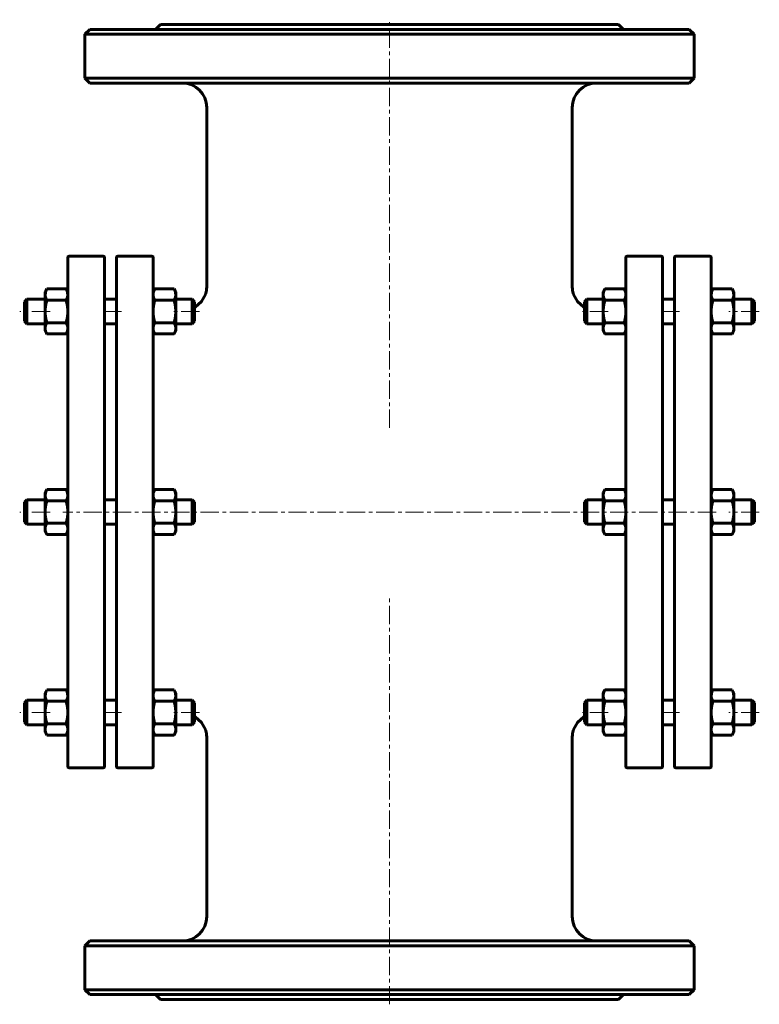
# Model space of a CAD drawing. Header units: millimetres. Extents: x 306 to 609, y 43 to 447.
import ezdxf

# ---------------------------------------------------------------- set-up
doc = ezdxf.new("R2010")
doc.units = ezdxf.units.MM
doc.linetypes.add('K5LT_AXLED', pattern=[12, 7.5, -1.5, 1.5, -1.5])
doc.linetypes.add('K5LT_BASIC', pattern=[0])
doc.layers.add('Системный слой (1)', color=7, linetype='Continuous', true_color=0x6c6c6c)

# ---------------------------------------------------------------- blocks, each defined once
blk = doc.blocks.new('U0')
at = {"layer": 'Системный слой (1)', "linetype": 'K5LT_BASIC', "lineweight": 60}
for p, q in [((369.05, 172.25), (369.05, 172.26)), ((369.45, 171.44), (369.05, 172.25)), ((369.68, 170.69), (369.45, 171.44)), ((369.76, 169.95), (369.68, 170.69))]:
    blk.add_line(p, q, dxfattribs=at)
blk = doc.blocks.new('U1')
at = {"layer": 'Системный слой (1)', "linetype": 'K5LT_BASIC', "lineweight": 60}
for p, q in [((360.54, 170.69), (360.46, 169.95)), ((360.77, 171.44), (360.54, 170.69)), ((361.18, 172.25), (360.77, 171.44)), ((361.18, 172.26), (361.18, 172.25))]:
    blk.add_line(p, q, dxfattribs=at)
blk = doc.blocks.new('U2')
at = {"layer": 'Системный слой (1)', "linetype": 'K5LT_BASIC', "lineweight": 60}
for p, q in [((589.77, 335.99), (589.54, 335.23)), ((590.18, 336.8), (589.77, 335.99)), ((590.18, 336.8), (590.18, 336.8)), ((589.54, 335.23), (589.46, 334.49))]:
    blk.add_line(p, q, dxfattribs=at)
blk = doc.blocks.new('U3')
at = {"layer": 'Системный слой (1)', "linetype": 'K5LT_BASIC', "lineweight": 60}
for p, q in [((598.45, 335.99), (598.05, 336.8)), ((598.05, 336.8), (598.05, 336.8)), ((598.68, 335.23), (598.45, 335.99)), ((598.76, 334.49), (598.68, 335.23))]:
    blk.add_line(p, q, dxfattribs=at)
blk = doc.blocks.new('U4')
at = {"layer": 'Системный слой (1)', "linetype": 'K5LT_BASIC', "lineweight": 60}
for p, q in [((325.15, 335.99), (324.75, 336.8)), ((324.75, 336.8), (324.75, 336.8)), ((325.38, 335.23), (325.15, 335.99)), ((325.46, 334.49), (325.38, 335.23))]:
    blk.add_line(p, q, dxfattribs=at)
blk = doc.blocks.new('U5')
at = {"layer": 'Системный слой (1)', "linetype": 'K5LT_BASIC', "lineweight": 60}
for p, q in [((316.47, 335.99), (316.24, 335.23)), ((316.87, 336.8), (316.47, 335.99)), ((316.88, 336.8), (316.87, 336.8)), ((316.24, 335.23), (316.16, 334.49))]:
    blk.add_line(p, q, dxfattribs=at)
blk = doc.blocks.new('U6')
at = {"layer": 'Системный слой (1)', "linetype": 'K5LT_BASIC', "lineweight": 60}
for p, q in [((361.18, 254.53), (360.77, 253.71)), ((361.18, 254.53), (361.18, 254.53)), ((360.54, 252.96), (360.46, 252.22)), ((360.77, 253.71), (360.54, 252.96))]:
    blk.add_line(p, q, dxfattribs=at)
blk = doc.blocks.new('U7')
at = {"layer": 'Системный слой (1)', "linetype": 'K5LT_BASIC', "lineweight": 60}
for p, q in [((369.45, 253.71), (369.05, 254.53)), ((369.05, 254.53), (369.05, 254.53)), ((369.68, 252.96), (369.45, 253.71)), ((369.76, 252.22), (369.68, 252.96))]:
    blk.add_line(p, q, dxfattribs=at)
blk = doc.blocks.new('U8')
at = {"layer": 'Системный слой (1)', "linetype": 'K5LT_BASIC', "lineweight": 60}
for p, q in [((589.54, 170.69), (589.46, 169.95)), ((589.77, 171.44), (589.54, 170.69)), ((590.18, 172.25), (589.77, 171.44)), ((590.18, 172.26), (590.18, 172.25))]:
    blk.add_line(p, q, dxfattribs=at)
blk = doc.blocks.new('U9')
at = {"layer": 'Системный слой (1)', "linetype": 'K5LT_BASIC', "lineweight": 60}
for p, q in [((598.05, 172.25), (598.05, 172.26)), ((598.45, 171.44), (598.05, 172.25)), ((598.68, 170.69), (598.45, 171.44)), ((598.76, 169.95), (598.68, 170.69))]:
    blk.add_line(p, q, dxfattribs=at)
blk = doc.blocks.new('U10')
at = {"layer": 'Системный слой (1)', "linetype": 'K5LT_BASIC', "lineweight": 60}
for p, q in [((360.77, 335.99), (360.54, 335.23)), ((361.18, 336.8), (360.77, 335.99)), ((361.18, 336.8), (361.18, 336.8)), ((360.54, 335.23), (360.46, 334.49))]:
    blk.add_line(p, q, dxfattribs=at)
blk = doc.blocks.new('U11')
at = {"layer": 'Системный слой (1)', "linetype": 'K5LT_BASIC', "lineweight": 60}
for p, q in [((369.45, 335.99), (369.05, 336.8)), ((369.05, 336.8), (369.05, 336.8)), ((369.68, 335.23), (369.45, 335.99)), ((369.76, 334.49), (369.68, 335.23))]:
    blk.add_line(p, q, dxfattribs=at)
blk = doc.blocks.new('U12')
at = {"layer": 'Системный слой (1)', "linetype": 'K5LT_BASIC', "lineweight": 60}
for p, q in [((324.75, 172.25), (324.75, 172.26)), ((325.15, 171.44), (324.75, 172.25)), ((325.38, 170.69), (325.15, 171.44)), ((325.46, 169.95), (325.38, 170.69))]:
    blk.add_line(p, q, dxfattribs=at)
blk = doc.blocks.new('U13')
at = {"layer": 'Системный слой (1)', "linetype": 'K5LT_BASIC', "lineweight": 60}
for p, q in [((316.24, 170.69), (316.16, 169.95)), ((316.47, 171.44), (316.24, 170.69)), ((316.87, 172.25), (316.47, 171.44)), ((316.88, 172.26), (316.87, 172.25))]:
    blk.add_line(p, q, dxfattribs=at)
blk = doc.blocks.new('U14')
at = {"layer": 'Системный слой (1)', "linetype": 'K5LT_BASIC', "lineweight": 60}
for p, q in [((324.75, 254.52), (324.75, 254.53)), ((325.15, 253.71), (324.75, 254.52)), ((325.38, 252.96), (325.15, 253.71)), ((325.46, 252.22), (325.38, 252.96))]:
    blk.add_line(p, q, dxfattribs=at)
blk = doc.blocks.new('U15')
at = {"layer": 'Системный слой (1)', "linetype": 'K5LT_BASIC', "lineweight": 60}
for p, q in [((316.87, 254.52), (316.47, 253.71)), ((316.88, 254.53), (316.87, 254.52)), ((316.24, 252.96), (316.16, 252.22)), ((316.47, 253.71), (316.24, 252.96))]:
    blk.add_line(p, q, dxfattribs=at)
blk = doc.blocks.new('U16')
at = {"layer": 'Системный слой (1)', "linetype": 'K5LT_BASIC', "lineweight": 60}
for p, q in [((590.18, 254.53), (589.77, 253.71)), ((590.18, 254.53), (590.18, 254.53)), ((589.54, 252.96), (589.46, 252.22)), ((589.77, 253.71), (589.54, 252.96))]:
    blk.add_line(p, q, dxfattribs=at)
blk = doc.blocks.new('U17')
at = {"layer": 'Системный слой (1)', "linetype": 'K5LT_BASIC', "lineweight": 60}
for p, q in [((598.45, 253.71), (598.05, 254.53)), ((598.05, 254.53), (598.05, 254.53)), ((598.68, 252.96), (598.45, 253.71)), ((598.76, 252.22), (598.68, 252.96))]:
    blk.add_line(p, q, dxfattribs=at)
blk = doc.blocks.new('U18')
at = {"layer": 'Системный слой (1)', "linetype": 'K5LT_BASIC', "lineweight": 60}
for p, q in [((377.73, 161.29), (377.46, 161.45)), ((380.32, 158.98), (377.73, 161.29)), ((381.91, 156.07), (380.32, 158.98)), ((382.32, 154.46), (381.91, 156.07)), ((382.43, 153.63), (382.32, 154.46)), ((382.45, 153.21), (382.43, 153.63)), ((382.46, 153.01), (382.45, 153.21)), ((382.46, 152.9), (382.46, 153.01)), ((382.46, 152.85), (382.46, 152.9)), ((382.46, 152.82), (382.46, 152.85)), ((382.46, 152.81), (382.46, 152.82)), ((382.46, 152.8), (382.46, 152.81)), ((382.46, 152.81), (382.46, 152.81)), ((382.46, 152.79), (382.46, 152.8)), ((382.46, 152.8), (382.46, 152.8)), ((382.46, 152.8), (382.46, 152.8)), ((382.46, 152.8), (382.46, 152.8)), ((382.46, 152.8), (382.46, 152.8)), ((382.46, 152.8), (382.46, 152.8)), ((382.46, 152.79), (382.46, 152.79)), ((382.46, 152.79), (382.46, 152.79))]:
    blk.add_line(p, q, dxfattribs=at)
blk = doc.blocks.new('U19')
at = {"layer": 'Системный слой (1)', "linetype": 'K5LT_BASIC', "lineweight": 60}
for p, q in [((533.02, 156.07), (534.61, 158.98)), ((534.61, 158.98), (537.2, 161.29)), ((537.2, 161.29), (537.46, 161.45)), ((532.47, 153.21), (532.5, 153.63)), ((532.5, 153.63), (532.6, 154.46)), ((532.6, 154.46), (533.02, 156.07)), ((532.46, 153.01), (532.47, 153.21)), ((532.46, 152.9), (532.46, 153.01)), ((532.46, 152.85), (532.46, 152.9)), ((532.46, 152.82), (532.46, 152.85)), ((532.46, 152.81), (532.46, 152.82)), ((532.46, 152.8), (532.46, 152.81)), ((532.46, 152.81), (532.46, 152.81)), ((532.46, 152.79), (532.46, 152.8)), ((532.46, 152.8), (532.46, 152.8)), ((532.46, 152.8), (532.46, 152.8)), ((532.46, 152.8), (532.46, 152.8)), ((532.46, 152.8), (532.46, 152.8)), ((532.46, 152.8), (532.46, 152.8)), ((532.46, 152.79), (532.46, 152.79)), ((532.46, 152.79), (532.46, 152.79))]:
    blk.add_line(p, q, dxfattribs=at)
blk = doc.blocks.new('U20')
at = {"layer": 'Системный слой (1)', "linetype": 'K5LT_BASIC', "lineweight": 60}
for p, q in [((382.32, 336.13), (381.91, 334.51)), ((382.43, 336.95), (382.32, 336.13)), ((382.45, 337.37), (382.43, 336.95)), ((382.46, 337.57), (382.45, 337.37)), ((382.46, 337.79), (382.46, 337.79)), ((382.46, 337.79), (382.46, 337.79)), ((382.46, 337.79), (382.46, 337.79)), ((382.46, 337.79), (382.46, 337.78)), ((382.46, 337.78), (382.46, 337.78)), ((382.46, 337.78), (382.46, 337.78)), ((382.46, 337.78), (382.46, 337.78)), ((382.46, 337.78), (382.46, 337.78)), ((382.46, 337.78), (382.46, 337.78)), ((382.46, 337.78), (382.46, 337.77)), ((382.46, 337.77), (382.46, 337.76)), ((382.46, 337.76), (382.46, 337.73)), ((382.46, 337.73), (382.46, 337.68)), ((382.46, 337.68), (382.46, 337.57)), ((380.32, 331.6), (377.73, 329.29)), ((381.91, 334.51), (380.32, 331.6)), ((377.73, 329.29), (377.46, 329.14))]:
    blk.add_line(p, q, dxfattribs=at)
blk = doc.blocks.new('U21')
at = {"layer": 'Системный слой (1)', "linetype": 'K5LT_BASIC', "lineweight": 60}
for p, q in [((532.46, 337.79), (532.46, 337.79)), ((532.46, 337.79), (532.46, 337.79)), ((532.46, 337.79), (532.46, 337.79)), ((532.46, 337.79), (532.46, 337.78)), ((532.46, 337.78), (532.46, 337.78)), ((532.46, 337.78), (532.46, 337.78)), ((532.46, 337.78), (532.46, 337.78)), ((532.46, 337.78), (532.46, 337.78)), ((532.46, 337.78), (532.46, 337.78)), ((532.46, 337.78), (532.46, 337.77)), ((532.46, 337.77), (532.46, 337.76)), ((532.46, 337.76), (532.46, 337.73)), ((532.46, 337.73), (532.46, 337.68)), ((532.46, 337.68), (532.46, 337.57)), ((532.46, 337.57), (532.47, 337.37)), ((532.47, 337.37), (532.5, 336.95)), ((532.5, 336.95), (532.6, 336.13)), ((532.6, 336.13), (533.02, 334.51)), ((533.02, 334.51), (534.61, 331.6)), ((534.61, 331.6), (537.2, 329.29)), ((537.2, 329.29), (537.46, 329.14))]:
    blk.add_line(p, q, dxfattribs=at)

msp = doc.modelspace()

# ---------------------------------------------------------------- linework, layer by layer
at = {"layer": 'Системный слой (1)', "linetype": 'K5LT_BASIC', "lineweight": 60}
for p, q in [((363.46, 445.29), (361.46, 443.29)), ((363.46, 445.29), (551.46, 445.29)), ((551.46, 445.29), (553.46, 443.29)), ((334.46, 443.29), (332.46, 441.29)), ((332.46, 423.29), (332.46, 441.29)), ((332.46, 441.29), (582.46, 441.29)), ((334.46, 443.29), (580.46, 443.29)), ((580.46, 443.29), (582.46, 441.29)), ((582.46, 423.29), (582.46, 441.29)), ((334.46, 421.29), (332.46, 423.29)), ((582.46, 423.29), (332.46, 423.29)), ((334.46, 421.29), (580.46, 421.29)), ((580.46, 421.29), (582.46, 423.29)), ((382.46, 337.79), (382.46, 411.29)), ((532.46, 337.79), (532.46, 411.29)), ((325.46, 140.79), (325.46, 349.79)), ((325.96, 350.29), (339.96, 350.29)), ((340.46, 349.79), (340.46, 140.79)), ((345.46, 140.79), (345.46, 349.79)), ((359.96, 350.29), (345.96, 350.29)), ((360.46, 349.79), (360.46, 140.79)), ((554.46, 349.79), (554.46, 140.79)), ((568.96, 350.29), (554.96, 350.29)), ((569.46, 140.79), (569.46, 349.79)), ((574.46, 349.79), (574.46, 140.79)), ((574.96, 350.29), (588.96, 350.29)), ((589.46, 140.79), (589.46, 349.79)), ((316.16, 335.56), (316.87, 336.8)), ((316.16, 334.49), (316.16, 335.56)), ((316.88, 336.8), (324.75, 336.8)), ((325.46, 335.56), (324.75, 336.8)), ((360.46, 335.56), (361.18, 336.8)), ((361.18, 336.8), (369.05, 336.8)), ((369.76, 335.56), (369.05, 336.8)), ((369.76, 335.56), (369.76, 334.49)), ((545.16, 335.56), (545.88, 336.8)), ((545.16, 334.49), (545.16, 335.56)), ((545.88, 336.8), (553.75, 336.8)), ((554.46, 335.56), (553.75, 336.8)), ((589.46, 335.56), (590.18, 336.8)), ((590.18, 336.8), (598.05, 336.8)), ((598.76, 335.56), (598.05, 336.8)), ((598.76, 335.56), (598.76, 334.49)), ((307.71, 331.56), (308.71, 332.56)), ((307.71, 323.56), (307.71, 331.56)), ((308.71, 332.56), (308.71, 322.56)), ((308.71, 332.56), (316.16, 332.56)), ((316.16, 327.57), (316.16, 334.49)), ((316.88, 332.19), (324.75, 332.19)), ((340.46, 332.56), (345.46, 332.56)), ((361.18, 332.19), (369.05, 332.19)), ((369.76, 334.49), (369.76, 327.57)), ((369.76, 332.56), (376.46, 332.56)), ((377.46, 331.56), (376.46, 332.56)), ((376.46, 322.56), (376.46, 332.56)), ((377.46, 331.56), (377.46, 323.56)), ((537.46, 331.56), (538.46, 332.56)), ((537.46, 331.56), (537.46, 323.56)), ((538.46, 322.56), (538.46, 332.56)), ((538.46, 332.56), (545.16, 332.56)), ((545.16, 327.56), (545.16, 334.49)), ((545.88, 332.18), (553.75, 332.18)), ((569.46, 332.56), (574.46, 332.56)), ((590.18, 332.19), (598.05, 332.19)), ((598.76, 334.49), (598.76, 327.57)), ((598.76, 332.56), (606.21, 332.56)), ((606.21, 332.56), (606.21, 322.56)), ((607.21, 331.56), (606.21, 332.56)), ((607.21, 323.56), (607.21, 331.56)), ((316.16, 320.64), (316.16, 327.57)), ((369.76, 327.57), (369.76, 320.64)), ((545.16, 320.63), (545.16, 327.56)), ((598.76, 327.57), (598.76, 320.64)), ((307.71, 323.56), (308.71, 322.56)), ((377.46, 323.56), (376.46, 322.56)), ((537.46, 323.56), (538.46, 322.56)), ((607.21, 323.56), (606.21, 322.56)), ((308.71, 322.56), (316.16, 322.56)), ((316.16, 319.56), (316.16, 320.64)), ((316.16, 319.56), (316.87, 318.33)), ((316.88, 322.95), (324.75, 322.95)), ((325.46, 319.56), (324.75, 318.33)), ((340.46, 322.56), (345.46, 322.56)), ((360.46, 319.56), (361.18, 318.33)), ((361.18, 322.95), (369.05, 322.95)), ((369.76, 319.56), (369.05, 318.33)), ((369.76, 322.56), (376.46, 322.56)), ((369.76, 320.64), (369.76, 319.56)), ((538.46, 322.56), (545.16, 322.56)), ((545.16, 319.56), (545.16, 320.63)), ((545.16, 319.56), (545.88, 318.33)), ((545.88, 322.94), (553.75, 322.94)), ((554.46, 319.56), (553.75, 318.33)), ((569.46, 322.56), (574.46, 322.56)), ((589.46, 319.56), (590.18, 318.33)), ((590.18, 322.95), (598.05, 322.95)), ((598.76, 319.56), (598.05, 318.33)), ((598.76, 322.56), (606.21, 322.56)), ((598.76, 320.64), (598.76, 319.56)), ((316.88, 318.33), (316.87, 318.33)), ((316.88, 318.33), (324.75, 318.33)), ((324.75, 318.33), (324.75, 318.33)), ((361.18, 318.33), (361.18, 318.33)), ((361.18, 318.33), (369.05, 318.33)), ((369.05, 318.33), (369.05, 318.33)), ((545.88, 318.33), (553.75, 318.33)), ((590.18, 318.33), (590.18, 318.33)), ((590.18, 318.33), (598.05, 318.33)), ((598.05, 318.33), (598.05, 318.33)), ((316.16, 253.29), (316.87, 254.52)), ((316.88, 254.53), (324.75, 254.53)), ((325.46, 253.29), (324.75, 254.52)), ((360.46, 253.29), (361.18, 254.53)), ((361.18, 254.53), (369.05, 254.53)), ((369.76, 253.29), (369.05, 254.53)), ((545.16, 253.29), (545.88, 254.53)), ((545.88, 254.53), (553.75, 254.53)), ((554.46, 253.29), (553.75, 254.53)), ((589.46, 253.29), (590.18, 254.53)), ((590.18, 254.53), (598.05, 254.53)), ((598.76, 253.29), (598.05, 254.53)), ((598.76, 253.29), (598.05, 254.53)), ((316.16, 252.22), (316.16, 253.29)), ((316.16, 245.3), (316.16, 252.22)), ((369.76, 253.29), (369.76, 252.22)), ((369.76, 252.22), (369.76, 245.3)), ((545.16, 252.22), (545.16, 253.29)), ((545.16, 245.29), (545.16, 252.22)), ((598.76, 253.29), (598.76, 252.22)), ((598.76, 252.22), (598.76, 245.29)), ((307.71, 249.29), (308.71, 250.29)), ((307.71, 241.29), (307.71, 249.29)), ((308.71, 250.29), (308.71, 240.29)), ((308.71, 250.29), (316.16, 250.29)), ((316.88, 249.92), (324.75, 249.92)), ((340.46, 250.29), (345.46, 250.29)), ((361.18, 249.91), (369.05, 249.91)), ((369.76, 250.29), (376.46, 250.29)), ((376.46, 240.29), (376.46, 250.29)), ((377.46, 249.29), (376.46, 250.29)), ((377.46, 249.29), (377.46, 241.29)), ((537.46, 249.29), (538.46, 250.29)), ((537.46, 249.29), (537.46, 241.29)), ((538.46, 240.29), (538.46, 250.29)), ((538.46, 250.29), (545.16, 250.29)), ((545.88, 249.91), (553.75, 249.91)), ((569.46, 250.29), (574.46, 250.29)), ((590.18, 249.91), (598.05, 249.91)), ((598.76, 250.29), (606.21, 250.29)), ((607.21, 249.29), (606.21, 250.29)), ((606.21, 250.29), (606.21, 240.29)), ((607.21, 241.29), (607.21, 249.29)), ((316.16, 238.37), (316.16, 245.3)), ((369.76, 245.3), (369.76, 238.36)), ((545.16, 238.36), (545.16, 245.29)), ((598.76, 245.29), (598.76, 238.36)), ((307.71, 241.29), (308.71, 240.29)), ((308.71, 240.29), (316.16, 240.29)), ((316.16, 237.29), (316.16, 238.37)), ((316.88, 240.68), (324.75, 240.68)), ((340.46, 240.29), (345.46, 240.29)), ((361.18, 240.68), (369.05, 240.68)), ((369.76, 240.29), (376.46, 240.29)), ((369.76, 238.36), (369.76, 237.29)), ((377.46, 241.29), (376.46, 240.29)), ((537.46, 241.29), (538.46, 240.29)), ((538.46, 240.29), (545.16, 240.29)), ((545.16, 237.29), (545.16, 238.36)), ((545.88, 240.67), (553.75, 240.67)), ((569.46, 240.29), (574.46, 240.29)), ((590.18, 240.68), (598.05, 240.68)), ((598.76, 240.29), (606.21, 240.29)), ((598.76, 238.36), (598.76, 237.29)), ((607.21, 241.29), (606.21, 240.29)), ((316.16, 237.29), (316.87, 236.06)), ((316.88, 236.05), (316.87, 236.06)), ((316.88, 236.05), (324.75, 236.05)), ((325.46, 237.29), (324.75, 236.06)), ((324.75, 236.06), (324.75, 236.06)), ((324.75, 236.06), (324.75, 236.05)), ((360.46, 237.29), (361.18, 236.06)), ((361.18, 236.05), (361.18, 236.06)), ((361.18, 236.05), (369.05, 236.05)), ((369.76, 237.29), (369.05, 236.06)), ((369.05, 236.06), (369.05, 236.05)), ((545.16, 237.29), (545.88, 236.05)), ((545.88, 236.05), (553.75, 236.05)), ((554.46, 237.29), (553.75, 236.05)), ((589.46, 237.29), (590.18, 236.06)), ((590.18, 236.05), (590.18, 236.06)), ((590.18, 236.05), (598.05, 236.05)), ((598.76, 237.29), (598.05, 236.06)), ((598.05, 236.06), (598.05, 236.06)), ((598.05, 236.06), (598.05, 236.05)), ((316.16, 171.02), (316.87, 172.25)), ((316.16, 169.95), (316.16, 171.02)), ((316.16, 163.03), (316.16, 169.95)), ((316.88, 172.26), (324.75, 172.26)), ((325.46, 171.02), (324.75, 172.25)), ((360.46, 171.02), (361.18, 172.25)), ((361.18, 172.26), (369.05, 172.26)), ((369.76, 171.02), (369.05, 172.25)), ((369.76, 171.02), (369.76, 169.95)), ((369.76, 169.95), (369.76, 163.02)), ((545.16, 171.02), (545.88, 172.26)), ((545.16, 169.95), (545.16, 171.02)), ((545.16, 163.02), (545.16, 169.95)), ((545.88, 172.26), (553.75, 172.26)), ((554.46, 171.02), (553.75, 172.26)), ((589.46, 171.02), (590.18, 172.25)), ((590.18, 172.26), (598.05, 172.26)), ((598.76, 171.02), (598.05, 172.25)), ((598.76, 171.02), (598.76, 169.95)), ((598.76, 169.95), (598.76, 163.02)), ((307.71, 167.02), (308.71, 168.02)), ((307.71, 159.02), (307.71, 167.02)), ((308.71, 168.02), (316.16, 168.02)), ((308.71, 168.02), (308.71, 158.02)), ((316.88, 167.64), (324.75, 167.64)), ((340.46, 168.02), (345.46, 168.02)), ((361.18, 167.64), (369.05, 167.64)), ((369.76, 168.02), (376.46, 168.02)), ((377.46, 167.02), (376.46, 168.02)), ((376.46, 158.02), (376.46, 168.02)), ((377.46, 167.02), (377.46, 159.02)), ((537.46, 167.02), (538.46, 168.02)), ((537.46, 167.02), (537.46, 159.02)), ((538.46, 168.02), (545.16, 168.02)), ((538.46, 158.02), (538.46, 168.02)), ((545.88, 167.64), (553.75, 167.64)), ((569.46, 168.02), (574.46, 168.02)), ((590.18, 167.64), (598.05, 167.64)), ((598.76, 168.02), (606.21, 168.02)), ((606.21, 168.02), (606.21, 158.02)), ((607.21, 167.02), (606.21, 168.02)), ((607.21, 159.02), (607.21, 167.02)), ((316.16, 156.09), (316.16, 163.03)), ((369.76, 163.02), (369.76, 156.09)), ((545.16, 156.09), (545.16, 163.02)), ((598.76, 163.02), (598.76, 156.09)), ((307.71, 159.02), (308.71, 158.02)), ((308.71, 158.02), (316.16, 158.02)), ((316.88, 158.41), (324.75, 158.41)), ((340.46, 158.02), (345.46, 158.02)), ((361.18, 158.4), (369.05, 158.4)), ((369.76, 158.02), (376.46, 158.02)), ((377.46, 159.02), (376.46, 158.02)), ((537.46, 159.02), (538.46, 158.02)), ((538.46, 158.02), (545.16, 158.02)), ((545.88, 158.4), (553.75, 158.4)), ((569.46, 158.02), (574.46, 158.02)), ((590.18, 158.4), (598.05, 158.4)), ((598.76, 158.02), (606.21, 158.02)), ((607.21, 159.02), (606.21, 158.02)), ((316.16, 155.02), (316.16, 156.09)), ((316.16, 155.02), (316.87, 153.79)), ((316.88, 153.78), (316.87, 153.79)), ((316.88, 153.78), (324.75, 153.78)), ((325.46, 155.02), (324.75, 153.79)), ((324.75, 153.79), (324.75, 153.78)), ((360.46, 155.02), (361.18, 153.78)), ((361.18, 153.78), (369.05, 153.78)), ((361.18, 153.78), (361.18, 153.78)), ((369.76, 155.02), (369.05, 153.78)), ((369.05, 153.78), (369.05, 153.78)), ((369.76, 156.09), (369.76, 155.02)), ((545.16, 155.02), (545.16, 156.09)), ((545.16, 155.02), (545.88, 153.78)), ((545.88, 153.78), (553.75, 153.78)), ((554.46, 155.02), (553.75, 153.78)), ((589.46, 155.02), (590.18, 153.78)), ((590.18, 153.78), (598.05, 153.78)), ((590.18, 153.78), (590.18, 153.78)), ((598.76, 155.02), (598.05, 153.78)), ((598.05, 153.78), (598.05, 153.78)), ((598.76, 156.09), (598.76, 155.02)), ((382.46, 79.29), (382.46, 152.79)), ((532.46, 79.29), (532.46, 152.79)), ((325.96, 140.29), (339.96, 140.29)), ((359.96, 140.29), (345.96, 140.29)), ((568.96, 140.29), (554.96, 140.29)), ((574.96, 140.29), (588.96, 140.29)), ((334.46, 69.29), (332.46, 67.29)), ((580.46, 69.29), (334.46, 69.29)), ((580.46, 69.29), (582.46, 67.29)), ((332.46, 67.29), (582.46, 67.29)), ((332.46, 49.29), (332.46, 67.29)), ((582.46, 49.29), (582.46, 67.29)), ((582.46, 49.29), (332.46, 49.29)), ((334.46, 47.29), (332.46, 49.29)), ((580.46, 47.29), (582.46, 49.29)), ((334.46, 47.29), (580.46, 47.29)), ((363.46, 45.29), (361.46, 47.29)), ((363.46, 45.29), (551.46, 45.29)), ((551.46, 45.29), (553.46, 47.29))]:
    msp.add_line(p, q, dxfattribs=at)
at = {"layer": 'Системный слой (1)', "linetype": 'K5LT_AXLED', "lineweight": 18}
for p, q in [((457.46, 279.78), (457.46, 447.29)), ((318.16, 327.56), (305.71, 327.56)), ((347.46, 327.56), (338.46, 327.56)), ((379.46, 327.56), (367.76, 327.56)), ((547.16, 327.56), (535.46, 327.56)), ((576.46, 327.56), (567.46, 327.56)), ((609.21, 327.56), (596.76, 327.56)), ((318.16, 245.29), (305.71, 245.29)), ((591.46, 245.29), (323.46, 245.29)), ((609.21, 245.29), (596.76, 245.29)), ((457.46, 43.29), (457.46, 210.8)), ((318.16, 163.02), (305.71, 163.02)), ((347.46, 163.02), (338.46, 163.02)), ((379.46, 163.02), (367.76, 163.02)), ((547.16, 163.02), (535.46, 163.02)), ((576.46, 163.02), (567.46, 163.02)), ((609.21, 163.02), (596.76, 163.02))]:
    msp.add_line(p, q, dxfattribs=at)
at = {"layer": 'Системный слой (1)', "linetype": 'K5LT_BASIC', "lineweight": 60}
for centre, radius, start, end in [((372.46, 411.29), 10, 0, 90), ((542.46, 411.29), 10, 90, 180), ((325.96, 349.79), 0.5, 90, 180), ((339.96, 349.79), 0.5, 0, 90), ((345.96, 349.79), 0.5, 90, 180), ((359.96, 349.79), 0.5, 0, 90), ((554.96, 349.79), 0.5, 90, 180), ((568.96, 349.79), 0.5, 0, 90), ((574.96, 349.79), 0.5, 90, 180), ((588.96, 349.79), 0.5, 0, 90), ((325.96, 140.79), 0.5, 180, 270), ((339.96, 140.79), 0.5, 270, 0), ((345.96, 140.79), 0.5, 180, 270), ((359.96, 140.79), 0.5, 270, 0), ((554.96, 140.79), 0.5, 180, 270), ((568.96, 140.79), 0.5, 270, 0), ((574.96, 140.79), 0.5, 180, 270), ((588.96, 140.79), 0.5, 270, 0), ((372.46, 79.29), 10, 270, 0), ((542.46, 79.29), 10, 180, 270)]:
    msp.add_arc(centre, radius, start, end, dxfattribs=at)
for points in [[(545.88, 336.8), (545.16, 335.56), (545.16, 334.49)], [(554.46, 334.49), (554.46, 335.56), (553.75, 336.8)], [(316.16, 334.49), (316.16, 333.42), (316.88, 332.19)], [(316.88, 332.19), (316.16, 329.71), (316.16, 327.57)], [(324.75, 332.19), (325.46, 333.42), (325.46, 334.49)], [(325.46, 327.57), (325.46, 329.71), (324.75, 332.19)], [(360.46, 334.49), (360.46, 333.42), (361.18, 332.19)], [(361.18, 332.19), (360.46, 329.71), (360.46, 327.57)], [(369.05, 332.19), (369.76, 333.42), (369.76, 334.49)], [(369.76, 327.57), (369.76, 329.71), (369.05, 332.19)], [(545.16, 334.49), (545.16, 333.42), (545.88, 332.18)], [(545.88, 332.18), (545.16, 329.71), (545.16, 327.56)], [(553.75, 332.18), (554.46, 333.42), (554.46, 334.49)], [(554.46, 327.56), (554.46, 329.71), (553.75, 332.18)], [(589.46, 334.49), (589.46, 333.42), (590.18, 332.19)], [(590.18, 332.19), (589.46, 329.71), (589.46, 327.57)], [(598.05, 332.19), (598.76, 333.42), (598.76, 334.49)], [(598.76, 327.57), (598.76, 329.71), (598.05, 332.19)], [(316.16, 327.57), (316.16, 325.43), (316.88, 322.95)], [(324.75, 322.95), (325.46, 325.43), (325.46, 327.57)], [(360.46, 327.57), (360.46, 325.42), (361.18, 322.95)], [(369.05, 322.95), (369.76, 325.42), (369.76, 327.57)], [(545.16, 327.56), (545.16, 325.42), (545.88, 322.94)], [(553.75, 322.94), (554.46, 325.42), (554.46, 327.56)], [(589.46, 327.57), (589.46, 325.42), (590.18, 322.95)], [(598.05, 322.95), (598.76, 325.42), (598.76, 327.57)], [(316.88, 322.95), (316.16, 321.71), (316.16, 320.64)], [(316.16, 320.64), (316.16, 319.56), (316.88, 318.33)], [(325.46, 320.64), (325.46, 321.71), (324.75, 322.95)], [(324.75, 318.33), (325.46, 319.56), (325.46, 320.64)], [(361.18, 322.95), (360.46, 321.71), (360.46, 320.64)], [(360.46, 320.64), (360.46, 319.56), (361.18, 318.33)], [(369.76, 320.64), (369.76, 321.71), (369.05, 322.95)], [(369.05, 318.33), (369.76, 319.56), (369.76, 320.64)], [(545.88, 322.94), (545.16, 321.71), (545.16, 320.63)], [(545.16, 320.63), (545.16, 319.56), (545.88, 318.33)], [(554.46, 320.63), (554.46, 321.71), (553.75, 322.94)], [(553.75, 318.33), (554.46, 319.56), (554.46, 320.63)], [(590.18, 322.95), (589.46, 321.71), (589.46, 320.64)], [(589.46, 320.64), (589.46, 319.56), (590.18, 318.33)], [(598.76, 320.64), (598.76, 321.71), (598.05, 322.95)], [(598.05, 318.33), (598.76, 319.56), (598.76, 320.64)], [(545.88, 254.53), (545.16, 253.29), (545.16, 252.22)], [(554.46, 252.22), (554.46, 253.29), (553.75, 254.53)], [(316.16, 252.22), (316.16, 251.15), (316.88, 249.92)], [(324.75, 249.92), (325.46, 251.15), (325.46, 252.22)], [(360.46, 252.22), (360.46, 251.15), (361.18, 249.91)], [(369.05, 249.91), (369.76, 251.15), (369.76, 252.22)], [(545.16, 252.22), (545.16, 251.15), (545.88, 249.91)], [(553.75, 249.91), (554.46, 251.15), (554.46, 252.22)], [(589.46, 252.22), (589.46, 251.15), (590.18, 249.91)], [(598.05, 249.91), (598.76, 251.15), (598.76, 252.22)], [(316.88, 249.92), (316.16, 247.44), (316.16, 245.3)], [(325.46, 245.3), (325.46, 247.44), (324.75, 249.92)], [(361.18, 249.91), (360.46, 247.44), (360.46, 245.3)], [(369.76, 245.3), (369.76, 247.44), (369.05, 249.91)], [(545.88, 249.91), (545.16, 247.43), (545.16, 245.29)], [(554.46, 245.29), (554.46, 247.43), (553.75, 249.91)], [(590.18, 249.91), (589.46, 247.44), (589.46, 245.29)], [(598.76, 245.29), (598.76, 247.44), (598.05, 249.91)], [(316.16, 245.3), (316.16, 243.15), (316.88, 240.68)], [(324.75, 240.68), (325.46, 243.15), (325.46, 245.3)], [(360.46, 245.3), (360.46, 243.15), (361.18, 240.68)], [(369.05, 240.68), (369.76, 243.15), (369.76, 245.3)], [(545.16, 245.29), (545.16, 243.15), (545.88, 240.67)], [(553.75, 240.67), (554.46, 243.15), (554.46, 245.29)], [(589.46, 245.29), (589.46, 243.15), (590.18, 240.68)], [(598.05, 240.68), (598.76, 243.15), (598.76, 245.29)], [(316.88, 240.68), (316.16, 239.44), (316.16, 238.37)], [(316.16, 238.37), (316.16, 237.29), (316.88, 236.05)], [(325.46, 238.37), (325.46, 239.44), (324.75, 240.68)], [(324.75, 236.05), (325.46, 237.29), (325.46, 238.37)], [(361.18, 240.68), (360.46, 239.44), (360.46, 238.36)], [(360.46, 238.36), (360.46, 237.29), (361.18, 236.05)], [(369.76, 238.36), (369.76, 239.44), (369.05, 240.68)], [(369.05, 236.05), (369.76, 237.29), (369.76, 238.36)], [(545.88, 240.67), (545.16, 239.43), (545.16, 238.36)], [(545.16, 238.36), (545.16, 237.29), (545.88, 236.05)], [(554.46, 238.36), (554.46, 239.43), (553.75, 240.67)], [(553.75, 236.05), (554.46, 237.29), (554.46, 238.36)], [(590.18, 240.68), (589.46, 239.44), (589.46, 238.36)], [(589.46, 238.36), (589.46, 237.29), (590.18, 236.05)], [(598.76, 238.36), (598.76, 239.44), (598.05, 240.68)], [(598.05, 236.05), (598.76, 237.29), (598.76, 238.36)], [(316.16, 169.95), (316.16, 168.88), (316.88, 167.64)], [(324.75, 167.64), (325.46, 168.88), (325.46, 169.95)], [(360.46, 169.95), (360.46, 168.88), (361.18, 167.64)], [(369.05, 167.64), (369.76, 168.88), (369.76, 169.95)], [(545.88, 172.26), (545.16, 171.02), (545.16, 169.95)], [(545.16, 169.95), (545.16, 168.87), (545.88, 167.64)], [(554.46, 169.95), (554.46, 171.02), (553.75, 172.26)], [(553.75, 167.64), (554.46, 168.87), (554.46, 169.95)], [(589.46, 169.95), (589.46, 168.88), (590.18, 167.64)], [(598.05, 167.64), (598.76, 168.88), (598.76, 169.95)], [(316.88, 167.64), (316.16, 165.17), (316.16, 163.03)], [(325.46, 163.03), (325.46, 165.17), (324.75, 167.64)], [(361.18, 167.64), (360.46, 165.17), (360.46, 163.02)], [(369.76, 163.02), (369.76, 165.17), (369.05, 167.64)], [(545.88, 167.64), (545.16, 165.16), (545.16, 163.02)], [(554.46, 163.02), (554.46, 165.16), (553.75, 167.64)], [(590.18, 167.64), (589.46, 165.17), (589.46, 163.02)], [(598.76, 163.02), (598.76, 165.17), (598.05, 167.64)], [(316.16, 163.03), (316.16, 160.88), (316.88, 158.41)], [(324.75, 158.41), (325.46, 160.88), (325.46, 163.03)], [(360.46, 163.02), (360.46, 160.88), (361.18, 158.4)], [(369.05, 158.4), (369.76, 160.88), (369.76, 163.02)], [(545.16, 163.02), (545.16, 160.87), (545.88, 158.4)], [(553.75, 158.4), (554.46, 160.87), (554.46, 163.02)], [(589.46, 163.02), (589.46, 160.88), (590.18, 158.4)], [(598.05, 158.4), (598.76, 160.88), (598.76, 163.02)], [(316.88, 158.41), (316.16, 157.17), (316.16, 156.09)], [(325.46, 156.09), (325.46, 157.17), (324.75, 158.41)], [(361.18, 158.4), (360.46, 157.17), (360.46, 156.09)], [(369.76, 156.09), (369.76, 157.17), (369.05, 158.4)], [(545.88, 158.4), (545.16, 157.16), (545.16, 156.09)], [(554.46, 156.09), (554.46, 157.16), (553.75, 158.4)], [(590.18, 158.4), (589.46, 157.16), (589.46, 156.09)], [(598.76, 156.09), (598.76, 157.16), (598.05, 158.4)], [(316.16, 156.09), (316.16, 155.02), (316.88, 153.78)], [(324.75, 153.78), (325.46, 155.02), (325.46, 156.09)], [(360.46, 156.09), (360.46, 155.02), (361.18, 153.78)], [(369.05, 153.78), (369.76, 155.02), (369.76, 156.09)], [(545.16, 156.09), (545.16, 155.02), (545.88, 153.78)], [(553.75, 153.78), (554.46, 155.02), (554.46, 156.09)], [(589.46, 156.09), (589.46, 155.02), (590.18, 153.78)], [(598.05, 153.78), (598.76, 155.02), (598.76, 156.09)]]:
    msp.add_rational_spline(points, [1, 1.0379548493, 1], degree=2, dxfattribs=at)

# ---------------------------------------------------------------- block references
at = {"layer": 'Системный слой (1)'}
for name in ['U5', 'U4', 'U10', 'U11', 'U20', 'U21', 'U2', 'U3', 'U15', 'U14', 'U6', 'U7', 'U16', 'U17', 'U13', 'U12', 'U1', 'U0', 'U8', 'U9', 'U18', 'U19']:
    msp.add_blockref(name, (0, 0), dxfattribs=at)

doc.saveas('drawing.dxf')
